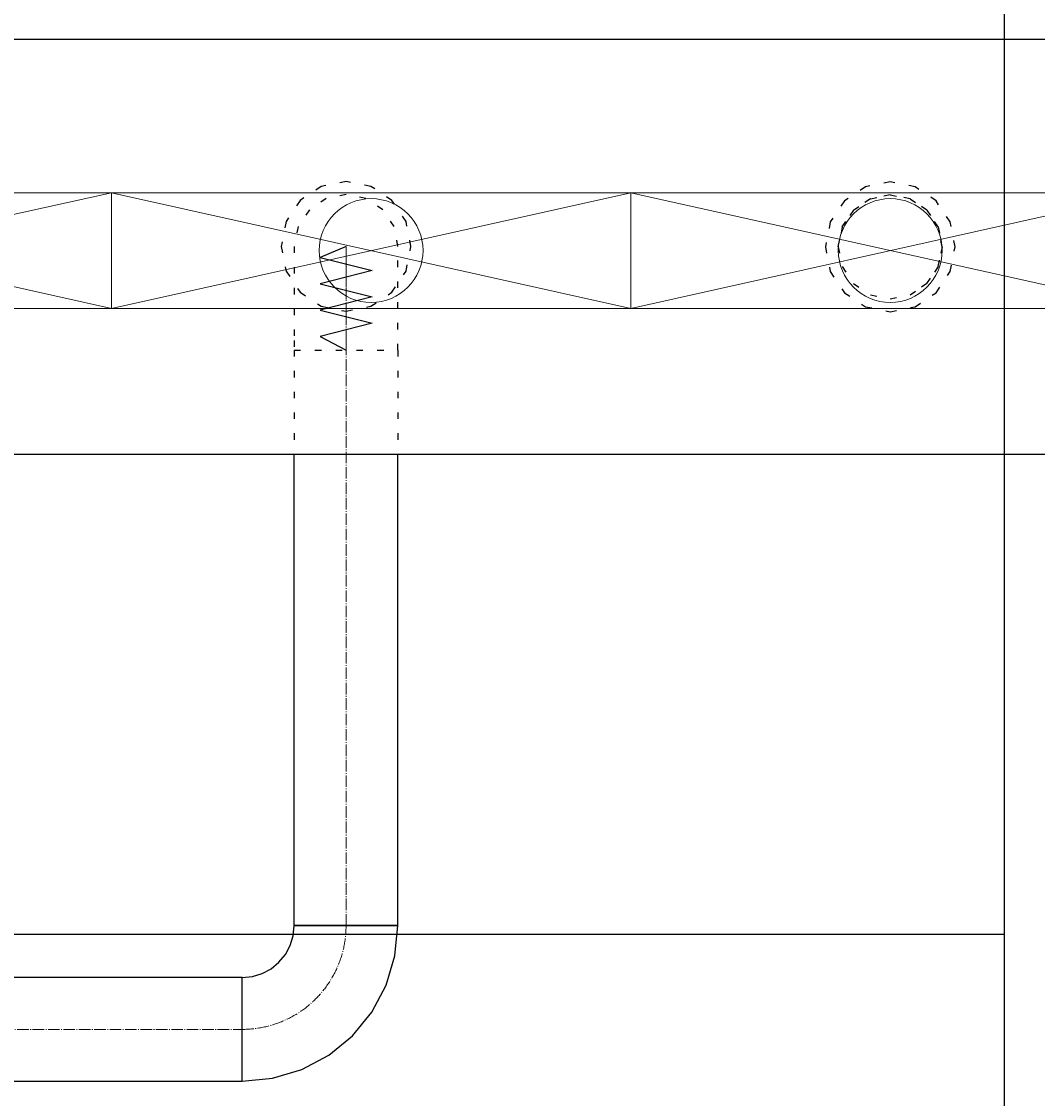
# Model space of a CAD drawing. Header units: centimetres. Extents: x -149939 to 48626, y -46000 to 152985.
# Tile 39 of 256: x -25213 to -23256, y 24362 to 26437. Entities that reach past the tile are written whole.
import ezdxf

# ---------------------------------------------------------------- set-up
doc = ezdxf.new("R2010")
doc.units = ezdxf.units.CM
doc.header["$LTSCALE"] = 50
doc.header["$PDMODE"] = 35
doc.header["$PDSIZE"] = 0.1
for name, pattern in [('CADVENT_CENTERLINE', [9.9, 7.4, -1, 0.5, -1]), ('CADVENT_HIDDEN', [0.8, 0.25, -0.55]), ('Kondygnacja  -0_5$0$HIDDEN', [9.525, 6.35, -3.175]), ('Kondygnacja  -0_5$0$HIDDEN2', [4.7625, 3.175, -1.5875])]:
    doc.linetypes.add(name, pattern=pattern)
doc.layers.get('0').update_dxf_attribs({"color": 8})
doc.layers.get('DEFPOINTS').update_dxf_attribs({"color": 8})
for name, color, linetype in [('01-103-Went PP_poziom-0_5$0$L_Nawiew', 7, 'Continuous'), ('bgde-nawiewEXP', 7, 'Continuous'), ('bgde-nawiewHIDDEN', 250, 'Continuous'), ('Kondygnacja  -0_5$0$ARCH_KONSTR_POWYŻEJ RZUTU', 8, 'Kondygnacja  -0_5$0$HIDDEN'), ('Kondygnacja  -0_5$0$ARCH_KONSTR_POWYŻEJ RZUTU_IST', 8, 'Kondygnacja  -0_5$0$HIDDEN2')]:
    doc.layers.add(name, color=color, linetype=linetype)
for name, color, linetype, lineweight in [('bgde-nawiewCEN', 7, 'Continuous', 13), ('bgde_nawiewnik', 11, 'Continuous', 5), ('Kondygnacja  -0_5$0$ARCH_INFO_WYMIARY', 8, 'Continuous', 9)]:
    doc.layers.add(name, color=color, linetype=linetype, lineweight=lineweight)
doc.styles.add('Kondygnacja  -0_5$0$Romans', font='Romans.shx', dxfattribs={"width": 0.7})
doc.dimstyles.new('Kondygnacja  -0_5$0$Wymiary 1-100', dxfattribs={"dimtxt": 12, "dimasz": 10, "dimexe": 5, "dimexo": 0, "dimgap": 4, "dimtad": 1, "dimrnd": 0.5, "dimzin": 12, "dimdsep": 46, "dimtxsty": 'Kondygnacja  -0_5$0$Romans', "dimblk": 'Kondygnacja  -0_5$0$_Oblique', "dimcen": 10, "dimdle": 10, "dimclrt": 55, "dimazin": 0, "dimtfac": 1, "dimtmove": 1, "dimatfit": 3, "dimfxl": 8, "dimfxlon": 1, "dimtolj": 1, "dimtzin": 0, "dimarcsym": 0})

# ---------------------------------------------------------------- blocks, each defined once
blk = doc.blocks.new('Kondygnacja  -0_5$0$konstrukcja istniejąca -0.5')
at = {"layer": 'Kondygnacja  -0_5$0$ARCH_KONSTR_POWYŻEJ RZUTU_IST', "ltscale": 10}
for points in [[(9782, 6225), (9782, 7375)], [(8738, 6967.89), (9782, 6967.89)]]:
    blk.add_lwpolyline(points, dxfattribs=at)
blk = doc.blocks.new('Kondygnacja  -0_5$0$_Oblique')
at = {"color": 0, "linetype": 'ByBlock', "lineweight": -2}
blk.add_line((-0.5, -0.5), (0.5, 0.5), dxfattribs=at)
blk = doc.blocks.new('*D179')
at = {"layer": 'DEFPOINTS', "color": 0}
for p in [(-24020, 81900), (-25165.6, 12687.8), (-24020, 12492.9)]:
    blk.add_point(p, dxfattribs=at)
at = {"layer": 'Kondygnacja  -0_5$0$ARCH_INFO_WYMIARY', "color": 0, "lineweight": -2}
for p, q in [((-25175.6, 12492.9), (-24010, 12492.9)), ((-25165.6, 12500.9), (-25165.6, 12487.9)), ((-24020, 12500.9), (-24020, 12487.9))]:
    blk.add_line(p, q, dxfattribs=at)
at = {"layer": 'Kondygnacja  -0_5$0$ARCH_INFO_WYMIARY', "color": 0, "linetype": 'ByBlock', "lineweight": -2, "xscale": 10, "yscale": 10, "zscale": 10, "rotation": 180}
blk.add_blockref('Kondygnacja  -0_5$0$_Oblique', (-25165.6, 12492.9), dxfattribs=at)
at = {"layer": 'Kondygnacja  -0_5$0$ARCH_INFO_WYMIARY', "color": 0, "linetype": 'ByBlock', "lineweight": -2, "xscale": 10, "yscale": 10, "zscale": 10}
blk.add_blockref('Kondygnacja  -0_5$0$_Oblique', (-24020, 12492.9), dxfattribs=at)
at = {"layer": 'Kondygnacja  -0_5$0$ARCH_INFO_WYMIARY', "color": 55, "insert": (-24592.8, 12502.9), "char_height": 12, "attachment_point": 5, "style": 'Kondygnacja  -0_5$0$Romans'}
blk.add_mtext('\\A1;1145.5', dxfattribs=at)
blk = doc.blocks.new('*D212')
at = {"layer": 'DEFPOINTS', "color": 0}
for p in [(-30586.3, 81900), (-30681.1, 12489.5), (9064, 12489.5)]:
    blk.add_point(p, dxfattribs=at)
at = {"layer": 'Kondygnacja  -0_5$0$ARCH_INFO_WYMIARY', "color": 0, "lineweight": -2}
for p, q in [((-30681.1, 81910), (-30681.1, 12479.5)), ((-30673.1, 81900), (-30686.1, 81900)), ((-30673.1, 12489.5), (-30686.1, 12489.5))]:
    blk.add_line(p, q, dxfattribs=at)
at = {"layer": 'Kondygnacja  -0_5$0$ARCH_INFO_WYMIARY', "color": 0, "linetype": 'ByBlock', "lineweight": -2, "xscale": 10, "yscale": 10, "zscale": 10}
for p, rotation in [((-30681.1, 81900), 90), ((-30681.1, 12489.5), 270)]:
    blk.add_blockref('Kondygnacja  -0_5$0$_Oblique', p, dxfattribs=dict(at, rotation=rotation))
at = {"layer": 'Kondygnacja  -0_5$0$ARCH_INFO_WYMIARY', "color": 55, "insert": (-30691.1, 47194.8), "char_height": 12, "attachment_point": 5, "rotation": 90, "style": 'Kondygnacja  -0_5$0$Romans'}
blk.add_mtext('\\A1;69410.5', dxfattribs=at)
blk = doc.blocks.new('*D218')
at = {"layer": 'DEFPOINTS', "color": 0}
for p in [(-29180, 78695), (-24020, 12369.5), (-24020, 12070.3)]:
    blk.add_point(p, dxfattribs=at)
at = {"layer": 'Kondygnacja  -0_5$0$ARCH_INFO_WYMIARY', "color": 0, "lineweight": -2}
for p, q in [((-29180, 12078.3), (-29180, 12065.3)), ((-24020, 12078.3), (-24020, 12065.3)), ((-29190, 12070.3), (-24010, 12070.3))]:
    blk.add_line(p, q, dxfattribs=at)
at = {"layer": 'Kondygnacja  -0_5$0$ARCH_INFO_WYMIARY', "color": 0, "linetype": 'ByBlock', "lineweight": -2, "xscale": 10, "yscale": 10, "zscale": 10, "rotation": 180}
blk.add_blockref('Kondygnacja  -0_5$0$_Oblique', (-29180, 12070.3), dxfattribs=at)
at = {"layer": 'Kondygnacja  -0_5$0$ARCH_INFO_WYMIARY', "color": 0, "linetype": 'ByBlock', "lineweight": -2, "xscale": 10, "yscale": 10, "zscale": 10}
blk.add_blockref('Kondygnacja  -0_5$0$_Oblique', (-24020, 12070.3), dxfattribs=at)
at = {"layer": 'Kondygnacja  -0_5$0$ARCH_INFO_WYMIARY', "color": 55, "insert": (-26600, 12080.3), "char_height": 12, "attachment_point": 5, "style": 'Kondygnacja  -0_5$0$Romans'}
blk.add_mtext('\\A1;5160', dxfattribs=at)
blk = doc.blocks.new('A$C066D7839')
at = {"layer": 'bgde_nawiewnik', "color": 7}
for p, q in [((-50, -11.15), (-50, 11.15)), ((-50, 11.15), (50, 11.15)), ((-50, -11.15), (50, 11.15)), ((50, -11.15), (-50, 11.15)), ((50, 11.15), (50, -11.15)), ((50, -11.15), (-50, -11.15))]:
    blk.add_line(p, q, dxfattribs=at)
blk.add_circle((0, 0), 10, dxfattribs=at)

msp = doc.modelspace()

# ---------------------------------------------------------------- linework, layer by layer
at = {"layer": 'bgde-nawiewCEN', "linetype": 'CADVENT_CENTERLINE', "ltscale": 0.06}
for p, q in [((-24588.289, 26003.582), (-24588.289, 26004.056)), ((-24588.289, 26002.456), (-24588.289, 26003.582)), ((-24588.289, 26000.263), (-24588.289, 26002.456)), ((-24588.289, 25996.648), (-24588.289, 26000.263)), ((-24588.289, 25991.256), (-24588.289, 25996.648)), ((-24588.289, 25983.73), (-24588.289, 25991.256)), ((-24588.289, 25973.715), (-24588.289, 25983.73)), ((-24588.289, 25960.856), (-24588.289, 25973.715)), ((-24588.289, 25944.797), (-24588.289, 25960.856)), ((-24588.289, 25925.182), (-24588.289, 25944.797)), ((-24588.289, 25901.656), (-24588.289, 25925.182)), ((-24588.289, 25873.863), (-24588.289, 25901.656)), ((-24588.289, 25822.752), (-24588.289, 25873.863)), ((-24588.289, 25804.056), (-24588.289, 25822.752)), ((-24588.289, 24695.218), (-24588.289, 25804.056)), ((-27330.534, 24495.218), (-24788.289, 24495.218))]:
    msp.add_line(p, q, dxfattribs=at)
msp.add_arc((-24788.289, 24695.218), 200, 270, 0, dxfattribs=at)
at = {"layer": 'bgde-nawiewEXP', "linetype": 'Continuous'}
for points in [[(-40588.801, 26403.234), (10635.702, 26403.234), (10635.702, 25603.234), (-40588.801, 25603.234)], [(-24788.289, 24395.218), (-24729.762, 24400.982), (-24673.484, 24418.054), (-24621.618, 24445.777), (-24576.157, 24483.086), (-24538.848, 24528.547), (-24511.125, 24580.413), (-24494.053, 24636.691), (-24488.289, 24695.218), (-24688.289, 24695.218), (-24688.289, 25603.234)], [(-24788.289, 24395.218), (-24788.289, 24595.218), (-24768.78, 24597.14), (-24750.021, 24602.83), (-24732.732, 24612.071), (-24717.578, 24624.507), (-24705.142, 24639.661), (-24695.901, 24656.95), (-24690.21, 24675.709), (-24688.289, 24695.218), (-24488.289, 24695.218), (-24488.289, 25603.234)]]:
    msp.add_lwpolyline(points, dxfattribs=at)
msp.add_lwpolyline([(-27330.534, 24395.218), (-24788.289, 24395.218), (-24788.289, 24595.218), (-27330.534, 24595.218), (-27330.534, 24402.83)], close=True, dxfattribs=at)
at = {"layer": 'bgde-nawiewHIDDEN', "linetype": 'CADVENT_HIDDEN'}
for points in [[(-24713.289, 26004.056), (-24703.774, 25956.22), (-24676.677, 25915.667), (-24636.124, 25888.571), (-24588.289, 25879.056), (-24540.454, 25888.571), (-24499.901, 25915.667), (-24472.804, 25956.22), (-24463.289, 26004.056), (-24472.804, 26051.891), (-24499.901, 26092.444), (-24540.454, 26119.541), (-24588.289, 26129.056), (-24636.124, 26119.541), (-24676.677, 26092.444), (-24703.774, 26051.891)], [(-24713.289, 26004.056), (-24703.774, 25956.22), (-24676.677, 25915.667), (-24636.124, 25888.571), (-24588.289, 25879.056), (-24540.454, 25888.571), (-24499.901, 25915.667), (-24472.804, 25956.22), (-24463.289, 26004.056), (-24472.804, 26051.891), (-24499.901, 26092.444), (-24540.454, 26119.541), (-24588.289, 26129.056), (-24636.124, 26119.541), (-24676.677, 26092.444), (-24703.774, 26051.891)], [(-23665.003, 26003.234), (-23655.488, 25955.399), (-23628.391, 25914.846), (-23587.838, 25887.749), (-23540.003, 25878.234), (-23492.167, 25887.749), (-23451.614, 25914.846), (-23424.518, 25955.399), (-23415.003, 26003.234), (-23424.518, 26051.069), (-23451.614, 26091.622), (-23492.167, 26118.719), (-23540.003, 26128.234), (-23587.838, 26118.719), (-23628.391, 26091.622), (-23655.488, 26051.069)], [(-23665.003, 26003.234), (-23655.488, 25955.399), (-23628.391, 25914.846), (-23587.838, 25887.749), (-23540.003, 25878.234), (-23492.167, 25887.749), (-23451.614, 25914.846), (-23424.518, 25955.399), (-23415.003, 26003.234), (-23424.518, 26051.069), (-23451.614, 26091.622), (-23492.167, 26118.719), (-23540.003, 26128.234), (-23587.838, 26118.719), (-23628.391, 26091.622), (-23655.488, 26051.069)], [(-24688.289, 25804.056), (-24488.289, 25804.056), (-24488.289, 26004.056), (-24495.901, 26042.324), (-24517.578, 26074.767), (-24550.021, 26096.444), (-24588.289, 26104.056), (-24626.557, 26096.444), (-24659, 26074.767), (-24680.677, 26042.324), (-24688.289, 26004.056), (-24688.289, 25822.752)], [(-23640.003, 26003.234), (-23632.391, 25964.966), (-23610.713, 25932.523), (-23578.271, 25910.846), (-23540.003, 25903.234), (-23501.734, 25910.846), (-23469.292, 25932.523), (-23447.615, 25964.966), (-23440.003, 26003.234), (-23447.615, 26041.502), (-23469.292, 26073.945), (-23501.734, 26095.622), (-23540.003, 26103.234), (-23578.271, 26095.622), (-23610.713, 26073.945), (-23632.391, 26041.502)]]:
    msp.add_lwpolyline(points, close=True, dxfattribs=at)
for points in [[(-23640.003, 26003.234), (-23632.391, 26041.502), (-23610.713, 26073.945), (-23578.271, 26095.622), (-23540.003, 26103.234), (-23501.734, 26095.622), (-23469.292, 26073.945), (-23447.615, 26041.502)], [(-23469.292, 26073.945), (-23501.734, 26095.622)], [(-23447.615, 26041.502), (-23469.292, 26073.945)], [(-23447.615, 26041.502), (-23440.003, 26003.234), (-23447.615, 25964.966), (-23469.292, 25932.523)], [(-23640.003, 26003.234), (-23632.391, 25964.966), (-23610.713, 25932.523), (-23578.271, 25910.846), (-23540.003, 25903.234), (-23501.734, 25910.846), (-23469.292, 25932.523)], [(-23469.292, 25932.523), (-23447.615, 25964.966)], [(-23469.292, 25932.523), (-23501.734, 25910.846)], [(-24688.289, 25804.056), (-24488.289, 25804.056), (-24488.289, 25603.234)], [(-24688.289, 25804.056), (-24688.289, 25603.234)]]:
    msp.add_lwpolyline(points, dxfattribs=at)
at = {"layer": 'bgde-nawiewHIDDEN'}
for points in [[(-24588.289, 26004.056), (-24638.289, 25982.758), (-24538.289, 25957.396), (-24638.289, 25932.176), (-24538.289, 25906.891), (-24638.289, 25881.356), (-24538.289, 25855.997), (-24638.289, 25830.538), (-24588.289, 25804.056)], [(-23540.003, 26003.234), (-23540.003, 26003.234)]]:
    msp.add_lwpolyline(points, dxfattribs=at)

# ---------------------------------------------------------------- block references
at = {"layer": '01-103-Went PP_poziom-0_5$0$L_Nawiew', "xscale": 10, "yscale": 10, "zscale": 10}
for p in [(-25540, 25996.041, -1152.817), (-24540, 25996.041, -1152.817), (-23540, 25996.041, -1152.817)]:
    msp.add_blockref('A$C066D7839', p, dxfattribs=at)
at = {"layer": 'Kondygnacja  -0_5$0$ARCH_KONSTR_POWYŻEJ RZUTU', "xscale": 10, "yscale": 10, "zscale": 10}
msp.add_blockref('Kondygnacja  -0_5$0$konstrukcja istniejąca -0.5', (-121140, -45000), dxfattribs=at)

# ---------------------------------------------------------------- dimensions: what is measured, and where the dimension line sits
at = {"layer": 'Kondygnacja  -0_5$0$ARCH_INFO_WYMIARY'}
dim = msp.add_linear_dim(base=(-30681.114, 12489.5), p1=(-30586.301, 81900), p2=(9064, 12489.5), angle=90, dimstyle='Kondygnacja  -0_5$0$Wymiary 1-100', dxfattribs=at)
dim.commit()
dim.dimension.update_dxf_attribs({"geometry": '*D212', "text_midpoint": (-30691.114, 47194.75)})
for base, p1, p2, picture, middle in [((-24020, 12492.917), (-25165.562, 12687.772), (-24020, 81900), '*D179', (-24592.781, 12502.917)), ((-24020, 12070.305), (-29180, 78695), (-24020, 12369.5), '*D218', (-26600, 12080.305))]:
    dim = msp.add_linear_dim(base=base, p1=p1, p2=p2, dimstyle='Kondygnacja  -0_5$0$Wymiary 1-100', dxfattribs=at)
    dim.commit()
    dim.dimension.update_dxf_attribs({"geometry": picture, "text_midpoint": middle})

doc.saveas('drawing.dxf')
